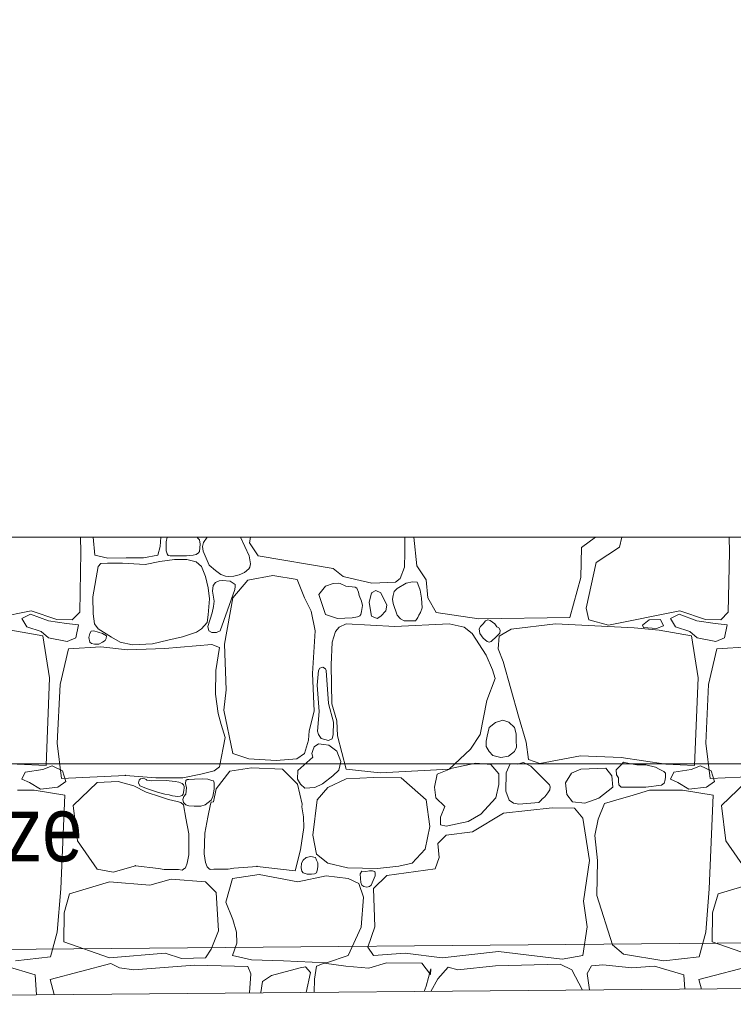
# Model space of a CAD drawing. Header units: millimetres. Extents: x -573548 to 674770, y -184010 to -47794.
# Tile 121 of 181: x 108859 to 110509, y -105578 to -103302. Entities that reach past the tile are written whole.
import ezdxf
from ezdxf.enums import TextEntityAlignment as Align

# ---------------------------------------------------------------- set-up
doc = ezdxf.new("R2010")
doc.units = ezdxf.units.MM
for name, color, linetype, lineweight in [('A.02 RZUT PIWNICY_is$0$_HATCH_Nr_pióra__18', 8, 'Continuous', 9), ('A.02 RZUT PIWNICY_is$0$OBRYS PARTERU#1_Nr_pióra__1', 8, 'Continuous', 9), ('A.02 RZUT PIWNICY_is$0$opisy inne_Nr_pióra__1', 8, 'Continuous', 9), ('A.02 RZUT PIWNICY_is$0$Structural - Bearing_Nr_pióra__21', 8, 'Continuous', 9), ('A.02 RZUT PIWNICY_is$0$Structural - Grid', 8, 'Continuous', 9), ('A.02 RZUT PIWNICY_is$0$Structural - Grid_Nr_pióra__17', 8, 'Continuous', 9)]:
    doc.layers.add(name, color=color, linetype=linetype, lineweight=lineweight)
doc.styles.add('A.02 RZUT PIWNICY_is$0$STYL_AUTOMATYCZNY_1', font='arial.ttf')
doc.styles.add('A.02 RZUT PIWNICY_is$0$STYL_AUTOMATYCZNY_4', font='arial.ttf', dxfattribs={"width": 0.8})

# ---------------------------------------------------------------- blocks, each defined once
blk = doc.blocks.new('*X106')
at = {"layer": 'A.02 RZUT PIWNICY_is$0$_HATCH_Nr_pióra__18'}
for p, q in [((109570.6, -104532.5), (109569.9, -104498.1)), ((109599.1, -104498.1), (109602.8, -104539.9)), ((109753.7, -104519.8), (109755.3, -104498.1)), ((109770.3, -104498.1), (109768.3, -104509.2)), ((109840.2, -104499.4), (109839.3, -104498.1)), ((109844.8, -104504.6), (109840.2, -104499.4)), ((109862.4, -104498.1), (109854.3, -104510.4)), ((109960, -104541.3), (109939.6, -104498.1)), ((109963.3, -104498.1), (109960.6, -104511.4)), ((110319.6, -104533.9), (110320, -104498.1)), ((110340.6, -104498.1), (110347.4, -104564.7)), ((110728.8, -104521.7), (110760.8, -104498.1)), ((110822.1, -104498.1), (110816.3, -104520.9)), ((111070.6, -104532.5), (111069.9, -104498.1)), ((109749, -104539.9), (109753.7, -104519.8)), ((109768.3, -104509.2), (109768, -104529.4)), ((109846.3, -104514.6), (109844.8, -104504.6)), ((109845, -104531), (109846.3, -104514.6)), ((109854.3, -104510.4), (109852.3, -104519.5)), ((109852.3, -104519.5), (109853.9, -104530.6)), ((109960.6, -104511.4), (109980.8, -104541.1)), ((110727.2, -104591.5), (110728.8, -104521.7)), ((110816.3, -104520.9), (110762.7, -104556.8)), ((109568.1, -104671.6), (109570.6, -104532.5)), ((109602.8, -104539.9), (109633.2, -104546.8)), ((109633.2, -104546.8), (109675.6, -104546.2)), ((109675.6, -104546.2), (109715.8, -104546.1)), ((109715.8, -104546.1), (109749, -104539.9)), ((109768, -104529.4), (109770.6, -104536.5)), ((109770.6, -104536.5), (109772.2, -104540.4)), ((109772.2, -104540.4), (109777.1, -104541.3)), ((109777.1, -104541.3), (109814.8, -104541.3)), ((109814.8, -104541.3), (109830.4, -104540)), ((109830.4, -104540), (109837.6, -104538.2)), ((109837.6, -104538.2), (109843, -104534.3)), ((109843, -104534.3), (109845, -104531)), ((109853.9, -104530.6), (109867.7, -104562.6)), ((109962.9, -104559.5), (109960, -104541.3)), ((109980.8, -104541.1), (110154.2, -104570.6)), ((110318.8, -104567.5), (110319.6, -104533.9)), ((111068.1, -104671.6), (111070.6, -104532.5)), ((109610.6, -104566.1), (109598.6, -104635.9)), ((109616.9, -104559.2), (109610.6, -104566.1)), ((109631.9, -104558.6), (109616.9, -104559.2)), ((109666.7, -104558.1), (109631.9, -104558.6)), ((109719.7, -104561.4), (109666.7, -104558.1)), ((109753, -104554.1), (109719.7, -104561.4)), ((109786.9, -104549.4), (109753, -104554.1)), ((109815.4, -104549.9), (109786.9, -104549.4)), ((109837.4, -104554.8), (109815.4, -104549.9)), ((109849.3, -104566.1), (109837.4, -104554.8)), ((109859.1, -104588.9), (109849.3, -104566.1)), ((109867.7, -104562.6), (109882.4, -104575.3)), ((109948.9, -104579.9), (109959, -104571.7)), ((109959, -104571.7), (109961.8, -104567.3)), ((109961.8, -104567.3), (109962.9, -104559.5)), ((110154.2, -104570.6), (110177.1, -104588.8)), ((110308.8, -104593.7), (110318.8, -104567.5)), ((110347.4, -104564.7), (110368.9, -104596.4)), ((110762.7, -104556.8), (110739.1, -104662.1)), ((109864.7, -104615.6), (109859.1, -104588.9)), ((109882.4, -104575.3), (109894, -104584.3)), ((109894, -104584.3), (109905.3, -104588.5)), ((109905.3, -104588.5), (109912.3, -104589)), ((109912.3, -104589), (109924.4, -104588.1)), ((109924.4, -104588.1), (109937, -104585.1)), ((109937, -104585.1), (109948.9, -104579.9)), ((110014.3, -104586.9), (109956.5, -104597.7)), ((110071.2, -104596), (110014.3, -104586.9)), ((110177.1, -104588.8), (110206.8, -104595.7)), ((110298.7, -104602.2), (110308.8, -104593.7)), ((110701.2, -104683.9), (110727.2, -104591.5)), ((109867.8, -104640.9), (109864.7, -104615.6)), ((109876.5, -104610.1), (109875.4, -104622.9)), ((109881.7, -104602.9), (109876.5, -104610.1)), ((109890.5, -104599.3), (109881.7, -104602.9)), ((109898.4, -104598.3), (109890.5, -104599.3)), ((109916, -104600.2), (109898.4, -104598.3)), ((109927.3, -104607.7), (109916, -104600.2)), ((109956.5, -104597.7), (109922.2, -104638.1)), ((109927.1, -104619.4), (109927.8, -104612.3)), ((109927.8, -104612.3), (109927.3, -104607.7)), ((110088.2, -104638.1), (110071.2, -104596)), ((110136.5, -104611.3), (110121.2, -104630.7)), ((110154.1, -104605.3), (110136.5, -104611.3)), ((110167.4, -104604.3), (110154.1, -104605.3)), ((110170.3, -104605.6), (110167.4, -104604.3)), ((110183.5, -104611.3), (110170.3, -104605.6)), ((110205.1, -104613.8), (110183.5, -104611.3)), ((110209.1, -104615.8), (110205.1, -104613.8)), ((110206.8, -104595.7), (110243.5, -104604.1)), ((110213, -104625), (110209.1, -104615.8)), ((110243.5, -104604.1), (110298.7, -104602.2)), ((110302, -104616.7), (110295.2, -104623.8)), ((110323.2, -104604.2), (110302, -104616.7)), ((110337.8, -104601), (110323.2, -104604.2)), ((110348.1, -104602.4), (110337.8, -104601)), ((110352.3, -104612.5), (110348.1, -104602.4)), ((110355.3, -104620.3), (110352.3, -104612.5)), ((110368.9, -104596.4), (110373, -104638.1)), ((109598.6, -104635.9), (109599.1, -104675.5)), ((109875.4, -104622.9), (109879.2, -104646.2)), ((109892.5, -104714.5), (109927.1, -104619.4)), ((109922.2, -104638.1), (109902.8, -104745.5)), ((110103.4, -104669.1), (110088.2, -104638.1)), ((110121.2, -104630.7), (110136.5, -104676.9)), ((110214.5, -104632.8), (110213, -104625)), ((110219.7, -104646.3), (110214.5, -104632.8)), ((110243, -104627), (110237.6, -104648.9)), ((110253.1, -104621.6), (110243, -104627)), ((110264.8, -104627), (110253.1, -104621.6)), ((110278, -104655.1), (110264.8, -104627)), ((110292.6, -104632.7), (110291.3, -104641.5)), ((110295.2, -104623.8), (110292.6, -104632.7)), ((110358.8, -104639.1), (110355.3, -104620.3)), ((110359.8, -104661.3), (110358.8, -104639.1)), ((110373, -104638.1), (110392.4, -104672)), ((109865.2, -104677.8), (109867.8, -104640.9)), ((109877.3, -104658.6), (109874.7, -104672.9)), ((109879.2, -104646.2), (109877.3, -104658.6)), ((110222.3, -104656.3), (110219.7, -104646.3)), ((110220.1, -104670.3), (110222.3, -104656.3)), ((110237.6, -104648.9), (110243, -104680.6)), ((110276, -104668.3), (110278, -104655.1)), ((110291.3, -104641.5), (110292.9, -104651.3)), ((110292.9, -104651.3), (110302, -104678.6)), ((110356, -104672.2), (110359.8, -104661.3)), ((110739.1, -104662.1), (110745.3, -104688.9)), ((109290.7, -104701.3), (109455.9, -104668.3)), ((109454.3, -104676.2), (109434.2, -104686.5)), ((109495.6, -104691.9), (109454.3, -104676.2)), ((109455.9, -104668.3), (109515.3, -104688.1)), ((109550.8, -104688.9), (109568.1, -104671.6)), ((109599.1, -104675.5), (109602.4, -104698.8)), ((109862.6, -104695.3), (109865.2, -104677.8)), ((109874.7, -104672.9), (109864.5, -104704.3)), ((110112.9, -104714.5), (110103.4, -104669.1)), ((110136.5, -104676.9), (110164.5, -104686.4)), ((110164.5, -104686.4), (110198.4, -104684.4)), ((110198.4, -104684.4), (110210.3, -104682.3)), ((110210.3, -104682.3), (110216.1, -104680)), ((110216.1, -104680), (110217.8, -104676.9)), ((110217.8, -104676.9), (110220.1, -104670.3)), ((110243, -104680.6), (110256, -104686.1)), ((110256, -104686.1), (110264.8, -104680.6)), ((110264.8, -104680.6), (110276, -104668.3)), ((110302, -104678.6), (110309.7, -104686.9)), ((110347.3, -104688.1), (110350.3, -104684.1)), ((110350.3, -104684.1), (110352.3, -104678.6)), ((110352.3, -104678.6), (110356, -104672.2)), ((110392.4, -104672), (110491, -104687.3)), ((110491, -104687.3), (110701.2, -104683.9)), ((110790.7, -104701.3), (110955.9, -104668.3)), ((110954.3, -104676.2), (110934.2, -104686.5)), ((110995.6, -104691.9), (110954.3, -104676.2)), ((110955.9, -104668.3), (111015.3, -104688.1)), ((111050.8, -104688.9), (111068.1, -104671.6)), ((109434.2, -104686.5), (109446, -104705.1)), ((109446, -104705.1), (109478.9, -104715.9)), ((109537.8, -104697.7), (109495.6, -104691.9)), ((109515.3, -104688.1), (109550.8, -104688.9)), ((109565.2, -104700.7), (109537.8, -104697.7)), ((109558.9, -104730.6), (109565.2, -104700.7)), ((109602.4, -104698.8), (109610.6, -104710.3)), ((109849.3, -104710.3), (109862.6, -104695.3)), ((109864.5, -104704.3), (109866.8, -104714.9)), ((110167.8, -104706.2), (110159.2, -104716.1)), ((110184.3, -104698.8), (110167.8, -104706.2)), ((110296.6, -104705), (110184.3, -104698.8)), ((110422.4, -104698.8), (110296.6, -104705)), ((110309.7, -104686.9), (110318.4, -104691.6)), ((110318.4, -104691.6), (110330.8, -104691.7)), ((110330.8, -104691.7), (110344.5, -104691.4)), ((110344.5, -104691.4), (110347.3, -104688.1)), ((110456.8, -104706.2), (110422.4, -104698.8)), ((110475.8, -104721.1), (110456.8, -104706.2)), ((110495, -104704.9), (110491.5, -104710.4)), ((110501, -104698.8), (110495, -104704.9)), ((110506.5, -104691.7), (110501, -104698.8)), ((110511.8, -104689.5), (110506.5, -104691.7)), ((110517.1, -104690.6), (110511.8, -104689.5)), ((110527.8, -104698.8), (110517.1, -104690.6)), ((110532.4, -104705.3), (110527.8, -104698.8)), ((110537.3, -104707.9), (110532.4, -104705.3)), ((110540.4, -104713.2), (110537.3, -104707.9)), ((110668.1, -104698.8), (110566.2, -104710.8)), ((110850.2, -104707.9), (110668.1, -104698.8)), ((110745.3, -104688.9), (110790.7, -104701.3)), ((110908.4, -104713.3), (110850.2, -104707.9)), ((110869.5, -104701.7), (110884.7, -104689.4)), ((110871.9, -104707.1), (110869.5, -104701.7)), ((110901.9, -104709.5), (110871.9, -104707.1)), ((110884.7, -104689.4), (110911.2, -104688.4)), ((110918, -104703.1), (110901.9, -104709.5)), ((110911.2, -104688.4), (110918, -104703.1)), ((110934.2, -104686.5), (110946, -104705.1)), ((110946, -104705.1), (110978.9, -104715.9)), ((111037.8, -104697.7), (110995.6, -104691.9)), ((111015.3, -104688.1), (111050.8, -104688.9)), ((111065.2, -104700.7), (111037.8, -104697.7)), ((111058.9, -104730.6), (111065.2, -104700.7)), ((109483, -104726.4), (109408.4, -104713.3)), ((109478.9, -104715.9), (109496.1, -104730.6)), ((109498, -104823.5), (109483, -104726.4)), ((109496.1, -104730.6), (109539.2, -104739.4)), ((109539.2, -104739.4), (109558.9, -104730.6)), ((109591.5, -104720.5), (109588.7, -104729.7)), ((109588.7, -104729.7), (109591.5, -104740.7)), ((109594.3, -104715.4), (109591.5, -104720.5)), ((109601, -104714.3), (109594.3, -104715.4)), ((109620.5, -104720.5), (109601, -104714.3)), ((109610.6, -104710.3), (109641.2, -104729.5)), ((109629.9, -104726.5), (109620.5, -104720.5)), ((109629.4, -104732.6), (109629.9, -104726.5)), ((109641.2, -104729.5), (109661.6, -104740.7)), ((109771.5, -104736.1), (109805.8, -104728.6)), ((109805.8, -104728.6), (109838.3, -104718.1)), ((109838.3, -104718.1), (109849.3, -104710.3)), ((109866.8, -104714.9), (109873.9, -104718.7)), ((109873.9, -104718.7), (109884.2, -104718.2)), ((109884.2, -104718.2), (109892.5, -104714.5)), ((110106.7, -104813.2), (110112.9, -104714.5)), ((110159.2, -104716.1), (110152.1, -104740.9)), ((110508.4, -104771), (110475.8, -104721.1)), ((110491.5, -104710.4), (110493.3, -104720.8)), ((110493.3, -104720.8), (110501, -104731.8)), ((110527.8, -104731.8), (110539.6, -104720.4)), ((110538.5, -104727.3), (110535.6, -104756.6)), ((110566.2, -104710.8), (110538.5, -104727.3)), ((110539.6, -104720.4), (110540.4, -104713.2)), ((110983, -104726.4), (110908.4, -104713.3)), ((110978.9, -104715.9), (110996.1, -104730.6)), ((110998, -104823.5), (110983, -104726.4)), ((110996.1, -104730.6), (111039.2, -104739.4)), ((111039.2, -104739.4), (111058.9, -104730.6)), ((109616.5, -104751.6), (109541.8, -104756.1)), ((109591.5, -104740.7), (109595.5, -104743.6)), ((109595.5, -104743.6), (109602.2, -104745.2)), ((109602.2, -104745.2), (109612.1, -104745.7)), ((109612.1, -104745.7), (109620.5, -104740.7)), ((109678.7, -104758.5), (109616.5, -104751.6)), ((109620.5, -104740.7), (109626.6, -104737.2)), ((109626.6, -104737.2), (109629.4, -104732.6)), ((109661.6, -104740.7), (109690.1, -104747.3)), ((109690.1, -104747.3), (109736.6, -104744.7)), ((109736.6, -104744.7), (109771.5, -104736.1)), ((109873.3, -104746.3), (109764.6, -104755.7)), ((109891.5, -104753.1), (109873.3, -104746.3)), ((109883, -104806.6), (109891.5, -104753.1)), ((109902.8, -104745.5), (109906.9, -104850.7)), ((110152.1, -104740.9), (110149.3, -104792.9)), ((110501, -104731.8), (110510.3, -104739.2)), ((110510.3, -104739.2), (110515, -104740.6)), ((110515, -104740.6), (110519.9, -104739.1)), ((110519.9, -104739.1), (110523.3, -104735.6)), ((110523.3, -104735.6), (110527.8, -104731.8)), ((111116.5, -104751.6), (111041.8, -104756.1)), ((109541.8, -104756.1), (109522.4, -104839)), ((109764.6, -104755.7), (109678.7, -104758.5)), ((110522.8, -104804.9), (110508.4, -104771)), ((110535.6, -104756.6), (110547.4, -104785.9)), ((111041.8, -104756.1), (111022.4, -104839)), ((110130.1, -104798.3), (110123.5, -104800.7)), ((110136.4, -104802.5), (110130.1, -104798.3)), ((110149.3, -104792.9), (110151.3, -104883.3)), ((110547.4, -104785.9), (110583.1, -104912.2)), ((109882.1, -104860.8), (109883, -104806.6)), ((110110, -104900.7), (110106.7, -104813.2)), ((110120.4, -104806.6), (110117.3, -104840.2)), ((110123.5, -104800.7), (110120.4, -104806.6)), ((110138.1, -104806.6), (110136.4, -104802.5)), ((110143.4, -104882.3), (110138.1, -104806.6)), ((110528.6, -104824.7), (110522.8, -104804.9)), ((109490.1, -105026.2), (109498, -104823.5)), ((109522.4, -104839), (109515.9, -104974.7)), ((110117.3, -104840.2), (110121.9, -104901)), ((110509.6, -104875.5), (110528.6, -104824.7)), ((110990.1, -105026.2), (110998, -104823.5)), ((111022.4, -104839), (111015.9, -104974.7)), ((109888.5, -104906.1), (109882.1, -104860.8)), ((109906.9, -104850.7), (109901.2, -104898.2)), ((110154.7, -104925.7), (110143.4, -104882.3)), ((110151.3, -104883.3), (110162.5, -104923)), ((110493.9, -104954.7), (110509.6, -104875.5)), ((109895.5, -104931.4), (109888.5, -104906.1)), ((109901.2, -104898.2), (109922.2, -104998.1)), ((110098.9, -104945.7), (110110, -104900.7)), ((110121.9, -104901), (110118.3, -104947)), ((110583.1, -104912.2), (110600.4, -104971.7)), ((109904.4, -104961.4), (109895.5, -104931.4)), ((110154.5, -104954.7), (110154.7, -104925.7)), ((110162.5, -104923), (110164.5, -104957.2)), ((110529.4, -104926.4), (110514.8, -104938.3)), ((110546.4, -104921.5), (110529.4, -104926.4)), ((110560.2, -104925.7), (110546.4, -104921.5)), ((110573.5, -104938.3), (110560.2, -104925.7)), ((110096.8, -104967.1), (110098.9, -104945.7)), ((110118.3, -104947), (110120.4, -104954.7)), ((110120.4, -104954.7), (110126.5, -104963.3)), ((110151.6, -104964.1), (110154.5, -104954.7)), ((110164.5, -104957.2), (110184.3, -105034.4)), ((110471.6, -104988.2), (110493.9, -104954.7)), ((110510.1, -104957.8), (110508.2, -104969.9)), ((110514.8, -104938.3), (110510.1, -104957.8)), ((110577.3, -104952.7), (110573.5, -104938.3)), ((110577.8, -104968.3), (110577.3, -104952.7)), ((109515.9, -104974.7), (109525.9, -105056.4)), ((109891.5, -105028.7), (109904.4, -104961.4)), ((110088.2, -104998.1), (110096.8, -104967.1)), ((110120.4, -104975.9), (110110.3, -104982.5)), ((110132.7, -104977.4), (110120.4, -104975.9)), ((110126.5, -104963.3), (110143.1, -104968.4)), ((110144.4, -104979.3), (110132.7, -104977.4)), ((110143.1, -104968.4), (110151.6, -104964.1)), ((110162.8, -104993.1), (110144.4, -104979.3)), ((110508.2, -104969.9), (110508, -104982.3)), ((110577.9, -104983.3), (110577.8, -104968.3)), ((110600.4, -104971.7), (110606.2, -105012.5)), ((111015.9, -104974.7), (111025.9, -105056.4)), ((109922.2, -104998.1), (109959.4, -105010.9)), ((110070, -105010.9), (110088.2, -104998.1)), ((110107.3, -104991.5), (110105, -104998.6)), ((110105, -104998.6), (110107.3, -105006.8)), ((110110.3, -104982.5), (110107.3, -104991.5)), ((110171.7, -105016.5), (110162.8, -104993.1)), ((110422.4, -105034.4), (110471.6, -104988.2)), ((110508, -104982.3), (110514.8, -104993.5)), ((110514.8, -104993.5), (110523.5, -105002.9)), ((110523.5, -105002.9), (110542.1, -105007.5)), ((110542.1, -105007.5), (110559.8, -105004.1)), ((110559.8, -105004.1), (110573.5, -104993.5)), ((110573.5, -104993.5), (110577.9, -104983.3)), ((110632.2, -105021.2), (110726.3, -105003.9)), ((110726.3, -105003.9), (110820, -105007.2)), ((109423.7, -105022.9), (109490.1, -105026.2)), ((109482.4, -105035.6), (109504.1, -105026.6)), ((109504.1, -105026.6), (109528.2, -105038.6)), ((109959.4, -105010.9), (110022.1, -105014.6)), ((110022.1, -105014.6), (110070, -105010.9)), ((110107.3, -105006.8), (110072.7, -105037.5)), ((110167, -105036.6), (110171.7, -105016.5)), ((110484, -105020.8), (110429.1, -105032.4)), ((110519.1, -105023.7), (110484, -105020.8)), ((110537.7, -105045.1), (110519.1, -105023.7)), ((110563.7, -105022.4), (110554.4, -105043.1)), ((110579.9, -105023), (110563.7, -105022.4)), ((110594.3, -105019.3), (110579.9, -105023)), ((110611.6, -105027.8), (110594.3, -105019.3)), ((110606.2, -105012.5), (110632.2, -105021.2)), ((110820, -105024.1), (110808.5, -105036)), ((110820, -105007.2), (110923.7, -105022.9)), ((110826, -105018.5), (110820, -105024.1)), ((110839, -105021.5), (110826, -105018.5)), ((110856.8, -105024.4), (110839, -105021.5)), ((110877, -105024.1), (110856.8, -105024.4)), ((110899.9, -105030.1), (110877, -105024.1)), ((110923.7, -105022.9), (110990.1, -105026.2)), ((110982.4, -105035.6), (111004.1, -105026.6)), ((111004.1, -105026.6), (111028.2, -105038.6)), ((109434.3, -105057.9), (109442.1, -105041.6)), ((109442.1, -105041.6), (109482.4, -105035.6)), ((109525.9, -105056.4), (109673.7, -105048.9)), ((109528.2, -105038.6), (109536, -105063.3)), ((109673.7, -105048.9), (109744, -105054.2)), ((109806.8, -105054.2), (109848.5, -105045.9)), ((109848.5, -105045.9), (109878.8, -105038.7)), ((109878.8, -105038.7), (109891.5, -105028.7)), ((109883.7, -105080.1), (109915.2, -105039)), ((109915.2, -105039), (109965.1, -105031.1)), ((109965.1, -105031.1), (110037, -105034.4)), ((110037, -105034.4), (110071.9, -105069.5)), ((110072.7, -105037.5), (110071.7, -105057.8)), ((110129.3, -105068.4), (110153.7, -105049.6)), ((110153.7, -105049.6), (110167, -105036.6)), ((110184.3, -105034.4), (110263.2, -105042.7)), ((110263.2, -105042.7), (110422.4, -105034.4)), ((110394.9, -105046), (110388.6, -105075.9)), ((110429.1, -105032.4), (110394.9, -105046)), ((110537.3, -105069.9), (110537.7, -105045.1)), ((110554.4, -105043.1), (110553.8, -105085.6)), ((110654.5, -105070.7), (110611.6, -105027.8)), ((110705.7, -105043.9), (110691.9, -105066.2)), ((110727.2, -105034.8), (110705.7, -105043.9)), ((110785, -105032.4), (110727.2, -105034.8)), ((110798.6, -105050.1), (110785, -105032.4)), ((110800.9, -105076.1), (110798.6, -105050.1)), ((110808.5, -105036), (110809.5, -105047.9)), ((110809.5, -105047.9), (110814.3, -105054.8)), ((110909.7, -105035.6), (110899.9, -105030.1)), ((110919, -105040.1), (110909.7, -105035.6)), ((110922.5, -105044), (110919, -105040.1)), ((110922.6, -105052.5), (110922.5, -105044)), ((110934.3, -105057.9), (110942.1, -105041.6)), ((110942.1, -105041.6), (110982.4, -105035.6)), ((111025.9, -105056.4), (111173.7, -105048.9)), ((111028.2, -105038.6), (111036, -105063.3)), ((109451.7, -105065.1), (109434.3, -105057.9)), ((109477, -105080.7), (109451.7, -105065.1)), ((109536, -105063.3), (109517.3, -105075.9)), ((109608.2, -105065.6), (109552.7, -105118.4)), ((109656.8, -105062.9), (109608.2, -105065.6)), ((109693.1, -105072.7), (109656.8, -105062.9)), ((109721.7, -105087.4), (109693.1, -105072.7)), ((109705.4, -105059.8), (109704.3, -105066.4)), ((109704.3, -105066.4), (109707.1, -105072.7)), ((109708.3, -105056.5), (109705.4, -105059.8)), ((109707.1, -105072.7), (109725.1, -105080.2)), ((109714.3, -105055.9), (109708.3, -105056.5)), ((109718.6, -105056.7), (109714.3, -105055.9)), ((109721.9, -105058.3), (109718.6, -105056.7)), ((109723.6, -105060.2), (109721.9, -105058.3)), ((109734.4, -105061.1), (109723.6, -105060.2)), ((109767.6, -105061), (109734.4, -105061.1)), ((109744, -105054.2), (109806.8, -105054.2)), ((109788.8, -105062.9), (109767.6, -105061)), ((109797.2, -105064.3), (109788.8, -105062.9)), ((109804.9, -105067.9), (109797.2, -105064.3)), ((109807.9, -105070.7), (109804.9, -105067.9)), ((109809.8, -105074.4), (109807.9, -105070.7)), ((109813.3, -105061), (109812.9, -105067.3)), ((109812.9, -105067.3), (109814.8, -105077.4)), ((109816.4, -105058), (109813.3, -105061)), ((109820.1, -105058.4), (109816.4, -105058)), ((109833.4, -105057.4), (109820.1, -105058.4)), ((109852, -105056.6), (109833.4, -105057.4)), ((109864.2, -105057.7), (109852, -105056.6)), ((109873.3, -105061), (109864.2, -105057.7)), ((109877.3, -105061.5), (109873.3, -105061)), ((109879.3, -105066), (109877.3, -105061.5)), ((109878.7, -105081), (109879.3, -105066)), ((110071.7, -105057.8), (110078.8, -105068.8)), ((110071.9, -105069.5), (110082.6, -105115.1)), ((110078.8, -105068.8), (110088.8, -105078.3)), ((110111.7, -105076.5), (110129.3, -105068.4)), ((110184.3, -105057.1), (110142.2, -105076.5)), ((110247.1, -105053.8), (110184.3, -105057.1)), ((110311.5, -105054.2), (110247.1, -105053.8)), ((110337.1, -105076.5), (110311.5, -105054.2)), ((110530.1, -105100.6), (110537.3, -105069.9)), ((110656.1, -105075.1), (110654.5, -105070.7)), ((110691.9, -105066.2), (110694.6, -105093)), ((110814.3, -105054.8), (110814.1, -105062.1)), ((110814.1, -105062.1), (110815, -105070.5)), ((110815, -105070.5), (110820, -105076.1)), ((110877, -105076.1), (110913.3, -105071.6)), ((110913.3, -105071.6), (110919.8, -105067.2)), ((110919.8, -105067.2), (110921.7, -105059.2)), ((110921.7, -105059.2), (110922.6, -105052.5)), ((110951.7, -105065.1), (110934.3, -105057.9)), ((110977, -105080.7), (110951.7, -105065.1)), ((111036, -105063.3), (111017.3, -105075.9)), ((111108.2, -105065.6), (111052.7, -105118.4)), ((109462.5, -105083.1), (109424.1, -105083.1)), ((109533.4, -105094.8), (109462.5, -105083.1)), ((109517.3, -105075.9), (109477, -105080.7)), ((109524, -105310.9), (109533.4, -105094.8)), ((109755, -105098.8), (109721.7, -105087.4)), ((109725.1, -105080.2), (109750.1, -105088.3)), ((109750.1, -105088.3), (109765.2, -105092.3)), ((109765.2, -105092.3), (109774.7, -105094)), ((109774.7, -105094), (109782.4, -105096.5)), ((109800.6, -105097.2), (109804.9, -105095.1)), ((109804.9, -105095.1), (109807, -105092.4)), ((109807, -105092.4), (109807.8, -105088.6)), ((109807.8, -105088.6), (109808.9, -105083)), ((109808.9, -105083), (109809.3, -105078.6)), ((109813.8, -105092.3), (109809, -105098)), ((109809.3, -105078.6), (109809.8, -105074.4)), ((109814.8, -105077.4), (109813.8, -105092.3)), ((109876, -105097.5), (109878.7, -105081)), ((109877.4, -105109.9), (109883.7, -105080.1)), ((110088.8, -105078.3), (110111.7, -105076.5)), ((110142.2, -105076.5), (110117.1, -105105)), ((110369.3, -105105.4), (110337.1, -105076.5)), ((110388.6, -105075.9), (110392, -105100.9)), ((110553.8, -105085.6), (110561.3, -105106.4)), ((110643.4, -105098.4), (110650.3, -105089.1)), ((110650.3, -105089.1), (110655.1, -105082.1)), ((110655.1, -105082.1), (110656.1, -105075.1)), ((110694.6, -105093), (110707.8, -105110)), ((110768.9, -105101.7), (110800.9, -105076.1)), ((110847.7, -105094.7), (110807.7, -105106.2)), ((110820, -105076.1), (110877, -105076.1)), ((110885.7, -105083.1), (110847.7, -105094.7)), ((110924.1, -105083.1), (110885.7, -105083.1)), ((110962.5, -105083.1), (110924.1, -105083.1)), ((111033.4, -105094.8), (110962.5, -105083.1)), ((111017.3, -105075.9), (110977, -105080.7)), ((111024, -105310.9), (111033.4, -105094.8)), ((109552.7, -105118.4), (109562.5, -105200.2)), ((109773.3, -105104.4), (109755, -105098.8)), ((109793.1, -105109.6), (109773.3, -105104.4)), ((109782.4, -105096.5), (109794.9, -105097.6)), ((109801.6, -105111.3), (109793.1, -105109.6)), ((109794.9, -105097.6), (109800.6, -105097.2)), ((109808.2, -105116.7), (109801.6, -105111.3)), ((109809, -105098), (109806.3, -105104.6)), ((109806.3, -105104.6), (109807.7, -105111.8)), ((109807.7, -105111.8), (109813.3, -105116.7)), ((109813.3, -105147.4), (109808.2, -105116.7)), ((109813.3, -105116.7), (109820.7, -105118.9)), ((109847.8, -105119.8), (109858, -105116.7)), ((109858, -105116.7), (109872, -105105.8)), ((109864.6, -105145.7), (109870.6, -105115.1)), ((109870.6, -105115.1), (109872.4, -105110.4)), ((109872, -105105.8), (109876, -105097.5)), ((109872.4, -105110.4), (109877.4, -105109.9)), ((110082.6, -105115.1), (110081.8, -105121.4)), ((110117.1, -105105), (110107.1, -105187.2)), ((110377.9, -105166.9), (110369.3, -105105.4)), ((110392, -105100.9), (110412.6, -105121.1)), ((110496, -105138.4), (110530.1, -105100.6)), ((110561.3, -105106.4), (110570.9, -105113.4)), ((110570.9, -105113.4), (110583.9, -105115.7)), ((110583.9, -105115.7), (110630.2, -105111.3)), ((110630.2, -105111.3), (110636.5, -105104.3)), ((110636.4, -105104.6), (110643.4, -105098.4)), ((110707.8, -105110), (110736.2, -105112.8)), ((110736.2, -105112.8), (110768.9, -105101.7)), ((110782, -105114), (110766.9, -105149.8)), ((110807.7, -105106.2), (110782, -105114)), ((111052.7, -105118.4), (111062.5, -105200.2)), ((109820.7, -105118.9), (109832.4, -105120)), ((109832.4, -105120), (109847.8, -105119.8)), ((110081.8, -105121.4), (110085.8, -105144.9)), ((110412.6, -105121.1), (110402.3, -105145.5)), ((110466.3, -105155.4), (110496, -105138.4)), ((110548.4, -105136), (110476.2, -105179.7)), ((110660.7, -105123.6), (110548.4, -105136)), ((110712.3, -105124.4), (110660.7, -105123.6)), ((110731.3, -105147.4), (110712.3, -105124.4)), ((109820, -105184.2), (109813.3, -105147.4)), ((109857, -105182.3), (109864.6, -105145.7)), ((110085.8, -105144.9), (110086.1, -105169.6)), ((110402.3, -105145.5), (110402.7, -105162.8)), ((110402.7, -105162.8), (110415.9, -105166.5)), ((110415.9, -105166.5), (110466.3, -105155.4)), ((110747.4, -105245.8), (110731.3, -105147.4)), ((110766.9, -105149.8), (110759.4, -105187.5)), ((109820, -105232.3), (109820, -105184.2)), ((109855.7, -105230.4), (109857, -105182.3)), ((110086.1, -105169.6), (110078.5, -105221.1)), ((110366.8, -105219.3), (110377.9, -105166.9)), ((110476.2, -105179.7), (110415.9, -105186.7)), ((109562.5, -105200.2), (109608.2, -105265.6)), ((110107.1, -105187.2), (110115.8, -105231.3)), ((110415.9, -105186.7), (110396.5, -105206.6)), ((110396.5, -105206.6), (110399.4, -105238.7)), ((110759.4, -105187.5), (110765.9, -105245.5)), ((111062.5, -105200.2), (111108.2, -105265.6)), ((109858.6, -105249.9), (109855.7, -105230.4)), ((110078.5, -105221.1), (110066.5, -105269.4)), ((110115.8, -105231.3), (110142.2, -105251.5)), ((110337.1, -105251.5), (110366.8, -105219.3)), ((109812.4, -105262.2), (109816.5, -105251.8)), ((109816.5, -105251.8), (109820, -105232.3)), ((109862.4, -105260.5), (109858.6, -105249.9)), ((110081, -105251.8), (110080.2, -105262.4)), ((110084.9, -105244.9), (110081, -105251.8)), ((110091.4, -105238.9), (110084.9, -105244.9)), ((110102.5, -105236.5), (110091.4, -105238.9)), ((110113.6, -105239), (110102.5, -105236.5)), ((110115.8, -105244.9), (110113.6, -105239)), ((110118.4, -105251.3), (110115.8, -105244.9)), ((110118.7, -105260.2), (110118.4, -105251.3)), ((110142.2, -105251.5), (110187.2, -105262.3)), ((110306.1, -105258.6), (110337.1, -105251.5)), ((110399.4, -105238.7), (110389.9, -105264.8)), ((110732.9, -105339.9), (110747.4, -105245.8)), ((110765.9, -105245.5), (110764.3, -105326.3)), ((109608.2, -105265.6), (109645.2, -105272.6)), ((109645.2, -105272.6), (109696.7, -105257.9)), ((109696.7, -105257.9), (109749.9, -105263.8)), ((109749.9, -105263.8), (109763.2, -105266.2)), ((109763.2, -105266.2), (109796.3, -105266.8)), ((109796.3, -105266.8), (109804.9, -105267.8)), ((109804.9, -105267.8), (109808.2, -105265.6)), ((109808.2, -105265.6), (109812.4, -105262.2)), ((109866.5, -105263.9), (109862.4, -105260.5)), ((109869.8, -105266.2), (109866.5, -105263.9)), ((109878.4, -105265.5), (109869.8, -105266.2)), ((109911.5, -105265.8), (109878.4, -105265.5)), ((109924.8, -105263.7), (109911.5, -105265.8)), ((109921, -105287.5), (109983.3, -105277.6)), ((109978.2, -105259.3), (109924.8, -105263.7)), ((110066.5, -105269.4), (109978.2, -105259.3)), ((109983.3, -105277.6), (110072.5, -105294.9)), ((110080.2, -105262.4), (110081.7, -105270.6)), ((110081.7, -105270.6), (110084.9, -105274.3)), ((110084.9, -105274.3), (110093.7, -105277.3)), ((110093.7, -105277.3), (110104.2, -105277.4)), ((110104.2, -105277.4), (110111, -105276.7)), ((110111, -105276.7), (110115.8, -105274.3)), ((110115.8, -105274.3), (110117.4, -105268.7)), ((110117.4, -105268.7), (110118.7, -105260.2)), ((110187.2, -105262.3), (110257, -105264.3)), ((110220.8, -105270.6), (110216.9, -105276.3)), ((110216.9, -105276.3), (110217.4, -105287.3)), ((110229.7, -105271.3), (110220.8, -105270.6)), ((110238.1, -105269.5), (110229.7, -105271.3)), ((110245, -105269.7), (110238.1, -105269.5)), ((110247.1, -105270.6), (110245, -105269.7)), ((110250.5, -105271.1), (110247.1, -105270.6)), ((110251.5, -105275.1), (110250.5, -105271.1)), ((110251.7, -105280.8), (110251.5, -105275.1)), ((110257, -105264.3), (110306.1, -105258.6)), ((110389.9, -105264.8), (110278.5, -105280)), ((109636.9, -105294.9), (109544.4, -105322.6)), ((109730.3, -105302.7), (109636.9, -105294.9)), ((109779.4, -105289.1), (109730.3, -105302.7)), ((109858.7, -105294.9), (109779.4, -105289.1)), ((109883.4, -105319.7), (109858.7, -105294.9)), ((109905.7, -105341.9), (109921, -105287.5)), ((110072.5, -105294.9), (110138.1, -105281.3)), ((110138.1, -105281.3), (110188.9, -105287.5)), ((110188.9, -105287.5), (110213.2, -105298.6)), ((110213.2, -105298.6), (110224, -105330.4)), ((110217.4, -105287.3), (110218.2, -105296.1)), ((110218.2, -105296.1), (110220.8, -105302.3)), ((110242, -105302.3), (110251.7, -105280.8)), ((110278.5, -105280), (110247.1, -105310.6)), ((111136.9, -105294.9), (111044.4, -105322.6)), ((109516.2, -105411.2), (109524, -105310.9)), ((109544.4, -105322.6), (109531.9, -105366.7)), ((109888.8, -105408.4), (109883.4, -105319.7)), ((110220.8, -105302.3), (110225.2, -105305.5)), ((110225.2, -105305.5), (110232.1, -105306.9)), ((110232.1, -105306.9), (110238.3, -105306)), ((110238.3, -105306), (110242, -105302.3)), ((110247.1, -105310.6), (110250.8, -105398.9)), ((111016.2, -105411.2), (111024, -105310.9)), ((111044.4, -105322.6), (111031.9, -105366.7)), ((109922.2, -105382), (109905.7, -105341.9)), ((110224, -105330.4), (110218.6, -105399.7)), ((110741.6, -105398.9), (110732.9, -105339.9)), ((110764.3, -105326.3), (110800.2, -105440.6)), ((109531.9, -105366.7), (109531.1, -105433.8)), ((111031.9, -105366.7), (111031.1, -105433.8)), ((109930.9, -105411.3), (109922.2, -105382)), ((109500.6, -105468), (109516.2, -105411.2)), ((109871.8, -105450.9), (109888.8, -105408.4)), ((109931.3, -105436.9), (109930.9, -105411.3)), ((110218.6, -105399.7), (110188.9, -105465.4)), ((110250.8, -105398.9), (110234.3, -105446)), ((110731.3, -105465.4), (110741.6, -105398.9)), ((111000.6, -105468), (111016.2, -105411.2)), ((109531.1, -105433.8), (109636.9, -105470.7)), ((109921, -105465.4), (109931.3, -105436.9)), ((111031.1, -105433.8), (111136.9, -105470.7)), ((109636.9, -105470.7), (109765.3, -105459.6)), ((109765.3, -105459.6), (109803.7, -105472)), ((109858.7, -105470.7), (109871.8, -105450.9)), ((110234.3, -105446), (110247.1, -105465.4)), ((110406, -105470.7), (110536.5, -105455.9)), ((110536.5, -105455.9), (110684.2, -105473.6)), ((110800.2, -105440.6), (110825.8, -105462.1)), ((109419.1, -105477.8), (109500.6, -105468)), ((109803.7, -105472), (109858.7, -105470.7)), ((109965.1, -105474.9), (109921, -105465.4)), ((110039, -105477.8), (109965.1, -105474.9)), ((110138.9, -105481.9), (110039, -105477.8)), ((110188.9, -105465.4), (110138.9, -105481.9)), ((110277.6, -105481.9), (110236.4, -105494.7)), ((110247.1, -105465.4), (110321, -105460)), ((110359.4, -105483.1), (110277.6, -105481.9)), ((110321, -105460), (110406, -105470.7)), ((110684.2, -105473.6), (110731.3, -105465.4)), ((110825.8, -105462.1), (110919.1, -105477.8)), ((110919.1, -105477.8), (111000.6, -105468)), ((109465.2, -105509.9), (109397.7, -105489.7)), ((109500, -105520.4), (109639.9, -105484)), ((109639.9, -105484), (109660.1, -105493.4)), ((109660.1, -105493.4), (109693.4, -105498.4)), ((109693.4, -105498.4), (109833.4, -105487.3)), ((109833.4, -105487.3), (109956.8, -105491)), ((109956.8, -105491), (109963.4, -105507.5)), ((110077.8, -105493.4), (110011.7, -105511.3)), ((110090.2, -105491.8), (110077.8, -105493.4)), ((110101.9, -105504.2), (110090.2, -105491.8)), ((110092, -105550.6), (110101.9, -105504.2)), ((110115.8, -105489.7), (110111.3, -105519.9)), ((110133.2, -105483.1), (110115.8, -105489.7)), ((110183.5, -105489.7), (110133.2, -105483.1)), ((110236.4, -105494.7), (110183.5, -105489.7)), ((110379.6, -105509.1), (110359.4, -105483.1)), ((110368.9, -105536), (110380, -105495.9)), ((110380, -105495.9), (110379.6, -105509.1)), ((110420, -105492.2), (110396.1, -105519.5)), ((110442.3, -105498.4), (110420, -105492.2)), ((110529.4, -105488.9), (110442.3, -105498.4)), ((110678.9, -105485.2), (110529.4, -105488.9)), ((110706.5, -105498.4), (110678.9, -105485.2)), ((110730.9, -105545.1), (110706.5, -105498.4)), ((110751.5, -105489.3), (110741.5, -105506.8)), ((110777.5, -105486.7), (110751.5, -105489.3)), ((110844.8, -105493.9), (110777.5, -105486.7)), ((110897.7, -105489.7), (110844.8, -105493.9)), ((110965.2, -105509.9), (110897.7, -105489.7)), ((111000, -105520.4), (111139.9, -105484)), ((109468, -105556), (109465.2, -105509.9)), ((109509, -105555.6), (109500, -105520.4)), ((109963.4, -105507.5), (109960.5, -105551.8)), ((109991.1, -105525.2), (109987, -105550.4)), ((110011.7, -105511.3), (109991.1, -105525.2)), ((110111.3, -105519.9), (110110, -105550.5)), ((110396.1, -105519.5), (110380.3, -105548.1)), ((110741.5, -105506.8), (110747.4, -105545)), ((110967.2, -105543.1), (110965.2, -105509.9)), ((111005.7, -105542.7), (111000, -105520.4)), ((109987, -105550.4), (109987, -105551.5)), ((110364.9, -105548.3), (110368.9, -105536))]:
    blk.add_line(p, q, dxfattribs=at)
for p in [(110243, -104627), (110264.8, -104680.6), (110527.8, -104731.8), (109673.7, -105048.9), (109696.7, -105257.9), (109808.2, -105265.6), (109808.2, -105265.6), (109866.5, -105263.9), (109866.5, -105263.9), (109978.2, -105259.3)]:
    blk.add_point(p, dxfattribs=at)
blk = doc.blocks.new('A.02 RZUT PIWNICY_is$0$Wypełnienie_14_1')
at = {"layer": 'A.02 RZUT PIWNICY_is$0$_HATCH_Nr_pióra__18'}
blk.add_blockref('*X106', (0, 0), dxfattribs=at)
blk = doc.blocks.new('A.02 RZUT PIWNICY_is$0$Standardowy znacznik osi_3')
at = {"layer": 'A.02 RZUT PIWNICY_is$0$Structural - Grid_Nr_pióra__17'}
blk.add_line((2962.2, 0), (40906.6, 0), dxfattribs=at)
at = {"layer": 'A.02 RZUT PIWNICY_is$0$Structural - Grid_Nr_pióra__17', "style": 'A.02 RZUT PIWNICY_is$0$STYL_AUTOMATYCZNY_1'}
for tag, p in [('AC_MarkerText_1_0', (-250, -335)), ('AC_MarkerText_1_1', (44118.7, -335))]:
    blk.add_attdef(tag, text='', height=350, rotation=180, dxfattribs=at).set_placement(p, align=Align.TOP_CENTER)
blk = doc.blocks.new('A.02 RZUT PIWNICY_is')
at = {"layer": 'A.02 RZUT PIWNICY_is$0$OBRYS PARTERU#1_Nr_pióra__1'}
blk.add_lwpolyline([(87547.3, -93022.2), (87547.3, -93622.2), (80856, -93622.2), (80856, -97482.2), (80306.7, -97482.2), (80306.7, -101132.2), (82397.3, -101132.2), (82397.3, -105082.2), (87537.3, -105082.2), (87537.3, -105471.8), (106939.7, -105472.5), (118516.4, -105372.5), (118516.4, -93022.2)], close=True, dxfattribs=at)
at = {"layer": 'A.02 RZUT PIWNICY_is$0$Structural - Bearing_Nr_pióra__21'}
for p, q in [((107847.3, -104498.1), (113367.3, -104498.1)), ((118607.3, -105477.2), (106908.7, -105578.1))]:
    blk.add_line(p, q, dxfattribs=at)
at = {"layer": 'A.02 RZUT PIWNICY_is$0$_HATCH_Nr_pióra__18'}
blk.add_blockref('A.02 RZUT PIWNICY_is$0$Wypełnienie_14_1', (0, 0), dxfattribs=at)
at = {"layer": 'A.02 RZUT PIWNICY_is$0$Structural - Grid', "zscale": 1000, "rotation": 180}
blk.add_blockref('A.02 RZUT PIWNICY_is$0$Standardowy znacznik osi_3', (121686.6, -105021.8), dxfattribs=at)
at = {"layer": 'A.02 RZUT PIWNICY_is$0$opisy inne_Nr_pióra__1', "insert": (107217.3, -105292.8), "char_height": 150, "attachment_point": 7, "style": 'A.02 RZUT PIWNICY_is$0$STYL_AUTOMATYCZNY_4'}
blk.add_mtext('\\A1;{\\pql;\\fArial|b0|i0|c238|p0;\\W0.800000;linia obrysu budynku w parterze}', dxfattribs=at)

msp = doc.modelspace()

# ---------------------------------------------------------------- block references
at = {"ltscale": 10}
msp.add_blockref('A.02 RZUT PIWNICY_is', (-570.227, 0), dxfattribs=at)

doc.saveas('drawing.dxf')
